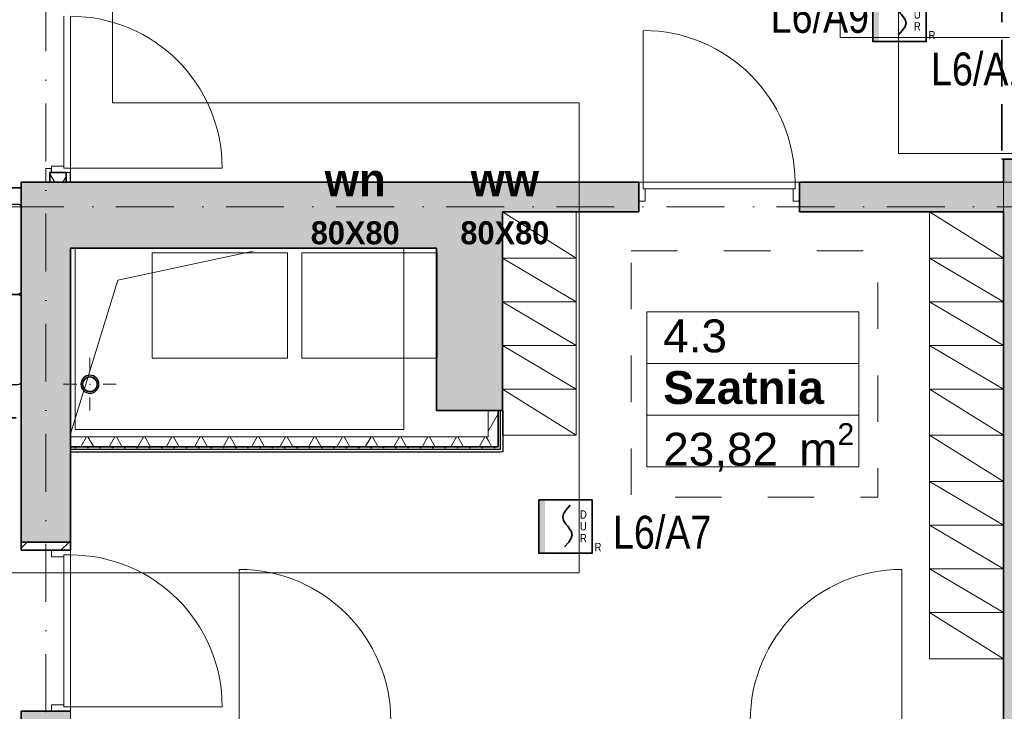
# Model space of a CAD drawing. Header units: millimetres. Extents: x 42175 to 97175, y 10092 to 468192.
# Tile 204 of 235: x 61152 to 67146, y 91209 to 95419. Entities that reach past the tile are written whole.
import ezdxf
from ezdxf.enums import TextEntityAlignment as Align

# ---------------------------------------------------------------- set-up
doc = ezdxf.new("R2010")
doc.units = ezdxf.units.MM
for name, pattern in [('Krawędzie ukryte', [3.912222, 2.822222, -1.09]), ('Kropki i Kreski', [6.702778, 3.527778, -1.763889, 0, -1.411111]), ('Przerywana', [5.644444, 2.822222, -2.822222])]:
    doc.linetypes.add(name, pattern=pattern)
for name, color, linetype, lineweight in [('!!!opis SSP', 1, 'Continuous', 18), ('Elementy SAP', 1, 'Continuous', 35), ('Linia SSP', 1, 'Continuous', 15)]:
    doc.layers.add(name, color=color, linetype=linetype, lineweight=lineweight)
for name, color, linetype in [('- strefy pomieszczeń', 8, 'Continuous'), ('2D - Ogólne', 8, 'Continuous'), ('2D - Rysunki i Obrazki', 8, 'Continuous'), ('Drzwi Archicad', 8, 'Continuous'), ('Instalacje - Went_Klim', 8, 'Continuous'), ('Konstrukcja - Belki', 8, 'Continuous'), ('Konstrukcja - Siatka mod', 8, 'Continuous'), ('Konstrukcja - Stropy', 8, 'Continuous'), ('Konstrukcja - Ściany działowe', 8, 'Continuous'), ('Konstrukcja - Ściany nośne wew..P', 8, 'Continuous'), ('Opisy - Etykiety', 8, 'Continuous'), ('PIONY INST', 8, 'Continuous'), ('Wnętrze - Umeblowanie', 8, 'Continuous'), ('Wnętrze - Wyposażenie', 8, 'Continuous')]:
    doc.layers.add(name, color=color, linetype=linetype)
doc.styles.get("Standard").update_dxf_attribs({"font": 'ARIALN.TTF'})
doc.styles.add('STYL_AUTOMATYCZNY_1', font='ARIALN.TTF')
doc.styles.add('STYL_AUTOMATYCZNY_11', font='ARIALN.TTF')
doc.styles.add('STYL_AUTOMATYCZNY_2', font='ARIALN.TTF')
pattern_1 = [(60, (-175208.59, 378186.62), (-129.90381, 75), []), (120, (-175208.59, 378186.62), (129.90381, 75), [])]

# ---------------------------------------------------------------- blocks, each defined once
blk = doc.blocks.new('DUR')
h = blk.add_hatch(color=256)
h.set_gradient(color1=(255, 0, 0), color2=(224, 0, 0), one_color=1, name='INVSPHERICAL')
h.paths.add_polyline_path([(3.81, 16.26), (3.81, 32.51), (0, 32.51), (0, 16.26)])
h.paths.add_polyline_path([(3.81, 0), (3.81, 16.26), (0, 16.26), (0, 0)])
at = {"linetype": 'Continuous'}
for p, q in [((14.52, 21.96), (15.03, 24.04)), ((15.03, 24.04), (16.56, 26.38)), ((16.56, 26.38), (19.11, 29.24)), ((15.03, 19.87), (14.52, 21.96)), ((16.17, 18.13), (15.03, 19.87)), ((16.56, 17.53), (16.17, 18.13)), ((17.37, 16.63), (16.56, 17.53)), ((17.37, 16.63), (18.18, 15.72)), ((18.18, 15.72), (18.57, 15.12)), ((18.57, 15.12), (19.71, 13.38)), ((19.71, 13.38), (20.23, 11.29)), ((18.18, 6.87), (15.63, 4.01)), ((19.71, 9.21), (18.18, 6.87)), ((20.23, 11.29), (19.71, 9.21))]:
    blk.add_line(p, q, dxfattribs=at)
blk.add_lwpolyline([(0, 32.51), (32.51, 32.51), (32.51, 0), (0, 0)], close=True)
for s, p in [('D', (25, 21.06)), ('U', (25, 13.96)), ('R', (25, 6.68)), ('R', (33.93, 1.27))]:
    blk.add_text(s, height=5.08).set_placement(p)

msp = doc.modelspace()

# ---------------------------------------------------------------- hatches: boundary and pattern name
at = {"layer": 'Konstrukcja - Ściany działowe', "linetype": 'Continuous', "lineweight": 13}
h = msp.add_hatch(dxfattribs=at)
h.set_pattern_fill('Izolacja_miękka_0006', color=8, style=0, pattern_type=2)
h.set_pattern_definition(pattern_1)
h.paths.add_polyline_path([(61335, 94428.9), (61435, 94428.9), (61435, 94487.9), (61345, 94487.9), (61335, 94487.9)])
for points in [[(64090, 94248.9), (64920, 94248.9), (64920, 94428.9), (64090, 94428.9)], [(67440, 94248.9), (67440, 94428.9), (65900, 94428.9), (65900, 94248.9)]]:
    msp.add_hatch(color=8, dxfattribs=at).paths.add_polyline_path(points)
h = msp.add_hatch(dxfattribs=at)
h.set_pattern_fill('Izolacja_miękka_0006', color=8, style=0, pattern_type=2)
h.set_pattern_definition(pattern_1)
h.paths.add_polyline_path([(64064, 92878.9), (64064, 93038.9), (64004, 93038.9), (64004, 92878.9)])
h = msp.add_hatch(dxfattribs=at)
h.set_pattern_fill('Izolacja_miękka_0006', color=8, style=0, pattern_type=2)
h.set_pattern_definition(pattern_1)
h.paths.add_polyline_path([(64004, 92878.9), (61460, 92878.9), (61460, 92818.9), (64004, 92818.9)])
h = msp.add_hatch(dxfattribs=at)
h.set_pattern_fill('Izolacja_miękka_0006', color=8, style=0, pattern_type=2)
h.set_pattern_definition(pattern_1)
h.paths.add_polyline_path([(64004, 92818.9), (64064, 92818.9), (64004, 92878.9)])
h = msp.add_hatch(dxfattribs=at)
h.set_pattern_fill('Gips_0006', color=8, style=0, pattern_type=2)
h.set_pattern_definition([(0, (-175208.59, 378186.615), (0, 75), [0, -75])])
h.paths.add_polyline_path([(64064, 92818.9), (61460, 92818.9), (61460, 92803.9), (64064, 92803.9)])
at = {"layer": 'Konstrukcja - Ściany nośne wew..P', "linetype": 'Continuous', "lineweight": 13}
for points in [[(67140, 94568.9), (67140, 94428.9), (67440, 94428.9), (67440, 94568.9)], [(61460, 94028.9), (61160, 94428.9), (61160, 94028.9)], [(61460, 94428.9), (61160, 94428.9), (61460, 94028.9)], [(61460, 94028.9), (63690, 94028.9), (63690, 94428.9), (61460, 94428.9)], [(63690, 94028.9), (64090, 94428.9), (63690, 94428.9)], [(63690, 94028.9), (64090, 94028.9), (64090, 94428.9)], [(67440, 89378.9), (67440, 94248.9), (67140, 94248.9), (67140, 89378.9)], [(61160, 94028.9), (61160, 92238.9), (61460, 92238.9), (61460, 94028.9)], [(63690, 94028.9), (63690, 93038.9), (64090, 93038.9), (64090, 94028.9)], [(61160, 89378.9), (61460, 89378.9), (61460, 91208.8), (61160, 91208.8)]]:
    msp.add_hatch(color=8, dxfattribs=at).paths.add_polyline_path(points)
h = msp.add_hatch(dxfattribs=at)
h.set_pattern_fill('Bloczki_ceramiczne_0006', color=8, style=0, pattern_type=2)
h.set_pattern_definition([(45, (-175208.59, 378186.62), (-127.27922, 127.27922), [])])
h.paths.add_polyline_path([(61160, 92238.9), (61160, 92188.8), (61460, 92188.8), (61460, 92238.9)])
at = {"layer": 'PIONY INST', "linetype": 'Continuous', "lineweight": 13}
h = msp.add_hatch(color=8, dxfattribs=at)
h.paths.add_polyline_path([(61579.2, 93254.6, 0.414214), (61524.2, 93199.6, 0.414214), (61579.2, 93144.6, 0.414214), (61634.2, 93199.6, 0.414214)])
h.paths.add_polyline_path([(61579.2, 93244.6, -1), (61579.2, 93154.6, -1)], flags=0)

# ---------------------------------------------------------------- linework, layer by layer
at = {"layer": '- strefy pomieszczeń', "color": 8, "linetype": 'Continuous', "lineweight": 13, "ltscale": 100}
for p, q in [((64969.4, 93639.8), (66261.2, 93639.8)), ((64969.4, 93325.5), (64969.4, 93639.8)), ((66261.2, 93639.8), (66261.2, 93325.5)), ((66261.2, 93325.5), (64969.4, 93325.5)), ((64969.4, 93325.5), (66261.2, 93325.5)), ((64969.4, 93011.2), (64969.4, 93325.5)), ((66261.2, 93325.5), (66261.2, 93011.2)), ((66261.2, 93011.2), (64969.4, 93011.2)), ((64969.4, 93011.2), (66261.2, 93011.2)), ((64969.4, 92696.9), (64969.4, 93011.2)), ((66261.2, 93011.2), (66261.2, 92696.9)), ((66261.2, 92696.9), (64969.4, 92696.9))]:
    msp.add_line(p, q, dxfattribs=at)
at = {"color": 8, "linetype": 'Continuous', "lineweight": 35, "ltscale": 100, "flags": 128}
for points in [[(65900, 94248.9), (65900, 94428.9)], [(61160, 92238.9), (61160, 92188.8)], [(61460, 92188.8), (61460, 92238.9)], [(61460, 92188.8), (61160, 92188.8)]]:
    msp.add_lwpolyline(points, dxfattribs=at)
at = {"layer": '2D - Ogólne', "color": 8, "linetype": 'Continuous', "lineweight": 20, "ltscale": 100}
for p, q in [((67140, 94428.9), (67140, 94568.9)), ((64090, 93168.6), (64090, 94128.9)), ((61460, 89568.9), (61460, 93248.9))]:
    msp.add_line(p, q, dxfattribs=at)
at = {"layer": '2D - Ogólne', "color": 8, "linetype": 'Continuous', "lineweight": 13, "ltscale": 100, "flags": 128}
msp.add_lwpolyline([(62573.8, 94008.9), (61748.8, 93832.3), (61460, 92898.6)], dxfattribs=at)
at = {"layer": '2D - Ogólne', "color": 8, "linetype": 'Przerywana', "lineweight": 13, "ltscale": 100, "flags": 128}
msp.add_lwpolyline([(64874.9, 94011.6), (66374.9, 94011.6), (66374.9, 92511.6), (64874.9, 92511.6)], close=True, dxfattribs=at)
at = {"layer": '2D - Rysunki i Obrazki', "color": 8, "linetype": 'Continuous', "lineweight": 13, "ltscale": 100}
for p, q in [((62782.3, 93998.7), (61958.3, 93998.7)), ((61958.3, 93998.7), (61958.3, 93358.7)), ((62782.3, 93358.7), (62782.3, 93998.7)), ((63693, 93998.7), (62869, 93998.7)), ((62869, 93998.7), (62869, 93358.7)), ((63693, 93358.7), (63693, 93998.7)), ((61958.3, 93358.7), (62782.3, 93358.7)), ((62869, 93358.7), (63693, 93358.7))]:
    msp.add_line(p, q, dxfattribs=at)
at = {"layer": '2D - Rysunki i Obrazki', "color": 8, "linetype": 'Continuous', "lineweight": 13, "ltscale": 100, "flags": 128}
msp.add_lwpolyline([(61490.1, 94025.2), (63490.1, 94025.2), (63490.1, 92925.2), (61490.1, 92925.2)], close=True, dxfattribs=at)
at = {"layer": 'Drzwi Archicad', "color": 8, "linetype": 'Continuous', "lineweight": 13, "ltscale": 100}
for p, q in [((61420, 94515.9), (61420, 95439.9)), ((61460, 95439.9), (61460, 94515.9)), ((64948, 94428.9), (64948, 95352.9)), ((61310, 94487.9), (61310, 94512.9)), ((61345, 94512.9), (61310, 94512.9)), ((61420, 94527.9), (61345, 94527.9)), ((61345, 94527.9), (61345, 94487.9)), ((61345, 94487.9), (61460, 94487.9)), ((61420, 94515.9), (61420, 94527.9)), ((61460, 94515.9), (61420, 94515.9)), ((61460, 94515.9), (61420, 94515.9)), ((61460, 94487.9), (61435, 94487.9)), ((61460, 94487.9), (61435, 94487.9)), ((61460, 94515.9), (62384, 94515.9)), ((61460, 94487.9), (61460, 94515.9)), ((64920, 94313.9), (64920, 94428.9)), ((64920, 94428.9), (64948, 94428.9)), ((64948, 94428.9), (64948, 94388.9)), ((65872, 94428.9), (64948, 94428.9)), ((64948, 94428.9), (64948, 94388.9)), ((65872, 94388.9), (65872, 94428.9)), ((65872, 94428.9), (65900, 94428.9)), ((65872, 94388.9), (65872, 94428.9)), ((65900, 94428.9), (65900, 94313.9)), ((64948, 94388.9), (64960, 94388.9)), ((64948, 94388.9), (65872, 94388.9)), ((64960, 94388.9), (64960, 94313.9)), ((65860, 94313.9), (65860, 94388.9)), ((65860, 94388.9), (65872, 94388.9)), ((64960, 94313.9), (64920, 94313.9)), ((65900, 94313.9), (65860, 94313.9)), ((61460, 92188.8), (61345, 92188.8)), ((61345, 92188.8), (61345, 92148.8)), ((61345, 92148.8), (61420, 92148.8)), ((61420, 92148.8), (61420, 92160.8)), ((61420, 92160.8), (61460, 92160.8)), ((61420, 91236.8), (61420, 92160.8)), ((61420, 92160.8), (61460, 92160.8)), ((61460, 92160.8), (61460, 92188.8)), ((61460, 92160.8), (61460, 91236.8)), ((62487, 91148.8), (62487, 92072.8)), ((66523, 91148.8), (66523, 92072.8)), ((61420, 91248.8), (61345, 91248.8)), ((61345, 91248.8), (61345, 91208.8)), ((61420, 91236.8), (61420, 91248.8)), ((61460, 91236.8), (61420, 91236.8)), ((61460, 91236.8), (61420, 91236.8)), ((61460, 91236.8), (62384, 91236.8)), ((61460, 91208.8), (61460, 91236.8)), ((61345, 91208.8), (61460, 91208.8))]:
    msp.add_line(p, q, dxfattribs=at)
at = {"layer": 'Drzwi Archicad', "color": 8, "linetype": 'Continuous', "lineweight": 35, "ltscale": 100}
for p, q in [((61435, 94487.9), (61345, 94487.9)), ((61435, 94487.9), (61345, 94487.9)), ((64920, 94428.9), (64920, 94313.9)), ((64920, 94428.9), (64920, 94313.9)), ((65900, 94428.9), (65900, 94313.9)), ((65900, 94428.9), (65900, 94313.9)), ((64920, 94313.9), (64920, 94248.9)), ((65900, 94313.9), (65900, 94248.9)), ((61345, 92188.8), (61160, 92188.8)), ((61460, 92188.8), (61345, 92188.8)), ((61460, 92188.8), (61345, 92188.8)), ((61345, 91208.8), (61160, 91208.8)), ((61460, 91208.8), (61345, 91208.8)), ((61460, 91208.8), (61345, 91208.8))]:
    msp.add_line(p, q, dxfattribs=at)
at = {"layer": 'Drzwi Archicad', "color": 8, "linetype": 'Continuous', "lineweight": 13, "ltscale": 100}
for centre, start, end in [((61460, 94515.9), 0, 90), ((64948, 94428.9), 0, 90), ((61460, 91236.8), 0, 90), ((62487, 91148.8), 0, 90), ((66523, 91148.8), 90, 180)]:
    msp.add_arc(centre, 924, start, end, dxfattribs=at)
at = {"layer": 'Instalacje - Went_Klim', "color": 8, "linetype": 'Krawędzie ukryte', "lineweight": 35, "ltscale": 100, "flags": 128}
msp.add_lwpolyline([(60860, 92995.5), (60860, 94395.5), (61160, 94395.5), (61160, 92995.5)], close=True, dxfattribs=at)
at = {"layer": 'Konstrukcja - Belki', "color": 8, "linetype": 'Krawędzie ukryte', "lineweight": 35, "ltscale": 100}
for p, q in [((67131.8, 96468.9), (67131.8, 94569.5)), ((67131.8, 94569.5), (67431.8, 94569.5))]:
    msp.add_line(p, q, dxfattribs=at)
at = {"layer": 'Konstrukcja - Siatka mod', "color": 8, "linetype": 'Kropki i Kreski', "lineweight": 13, "ltscale": 100}
for p, q in [((61310, 104964.8), (61310, 88000)), ((53022.5, 94278.9), (82467, 94278.9))]:
    msp.add_line(p, q, dxfattribs=at)
at = {"layer": 'Konstrukcja - Stropy', "color": 8, "linetype": 'Continuous', "lineweight": 13, "ltscale": 100, "flags": 128}
msp.add_lwpolyline([(67140, 94428.9), (70440, 94428.9), (70440, 89404.9), (82460, 89378.9), (82510, 101858.9), (55470, 101858.9), (55470, 89228.9), (67140, 89228.9)], close=True, dxfattribs=at)
at = {"layer": 'Konstrukcja - Ściany działowe', "color": 8, "linetype": 'Continuous', "lineweight": 13, "ltscale": 100}
for p, q in [((61345, 94512.9), (61310, 94512.9)), ((61310, 94487.9), (61310, 94512.9)), ((61460, 94487.9), (61435, 94487.9))]:
    msp.add_line(p, q, dxfattribs=at)
at = {"layer": 'Konstrukcja - Ściany działowe', "color": 8, "linetype": 'Continuous', "lineweight": 35, "ltscale": 100}
for p, q in [((61335, 94487.9), (61335, 94428.9)), ((61335, 94487.9), (61345, 94487.9)), ((61435, 94487.9), (61345, 94487.9)), ((61435, 94428.9), (61435, 94487.9)), ((64920, 94428.9), (64920, 94313.9)), ((64920, 94313.9), (64920, 94248.9)), ((64064, 92878.9), (64064, 93038.9)), ((64064, 92818.9), (64064, 92878.9)), ((61460, 92818.9), (64004, 92818.9)), ((64004, 92818.9), (64064, 92818.9)), ((64004, 92818.9), (64064, 92818.9))]:
    msp.add_line(p, q, dxfattribs=at)
at = {"layer": 'Konstrukcja - Ściany działowe', "color": 8, "linetype": 'Continuous', "lineweight": 25, "ltscale": 100}
for p, q in [((61345, 94487.9), (61345, 94512.9)), ((64079, 92818.9), (64079, 93038.9)), ((61460, 92803.9), (64064, 92803.9)), ((64064, 92803.9), (64079, 92803.9)), ((64079, 92803.9), (64079, 92818.9))]:
    msp.add_line(p, q, dxfattribs=at)
at = {"layer": 'Konstrukcja - Ściany działowe', "color": 8, "linetype": 'Continuous', "lineweight": 13, "ltscale": 100, "flags": 128}
for points in [[(61310, 94487.9), (61310, 94428.9)], [(61460, 94428.9), (61435, 94428.9)], [(64004, 93038.9), (64004, 92878.9)], [(64079, 93038.9), (64064, 93038.9)], [(64094, 93038.9), (64079, 93038.9)], [(64004, 92878.9), (61460, 92878.9)], [(61460, 92803.9), (61460, 92818.9)], [(61460, 92788.9), (61460, 92803.9)], [(64094, 92788.9), (64079, 92788.9)]]:
    msp.add_lwpolyline(points, dxfattribs=at)
at = {"layer": 'Konstrukcja - Ściany działowe', "color": 8, "linetype": 'Continuous', "lineweight": 25, "ltscale": 100, "flags": 128}
for points in [[(61460, 94428.9), (61460, 94487.9)], [(61335, 94428.9), (61310, 94428.9)], [(64094, 92788.9), (64094, 93038.9)], [(61460, 92788.9), (64079, 92788.9)]]:
    msp.add_lwpolyline(points, dxfattribs=at)
at = {"layer": 'Konstrukcja - Ściany działowe', "color": 8, "linetype": 'Continuous', "lineweight": 35, "ltscale": 100, "flags": 128}
for points in [[(61435, 94428.9), (61335, 94428.9)], [(64920, 94428.9), (64090, 94428.9)], [(67140, 94428.9), (65900, 94428.9)], [(64090, 94248.9), (64920, 94248.9)], [(65900, 94248.9), (67140, 94248.9)], [(64064, 93038.9), (64004, 93038.9)], [(61460, 92818.9), (61460, 92878.9)]]:
    msp.add_lwpolyline(points, dxfattribs=at)
at = {"layer": 'Konstrukcja - Ściany nośne wew..P', "color": 8, "linetype": 'Continuous', "lineweight": 35, "ltscale": 100}
for p, q in [((61160, 92238.9), (61460, 92238.9)), ((61345, 91208.8), (61160, 91208.8)), ((61460, 91208.8), (61345, 91208.8))]:
    msp.add_line(p, q, dxfattribs=at)
at = {"layer": 'Konstrukcja - Ściany nośne wew..P', "color": 8, "linetype": 'Continuous', "lineweight": 35, "ltscale": 100, "flags": 128}
for points in [[(67140, 94568.9), (67140, 94428.9)], [(67140, 94568.9), (67440, 94568.9)], [(61160, 94428.9), (61160, 94028.9)], [(63690, 94428.9), (61160, 94428.9)], [(64090, 94428.9), (63690, 94428.9)], [(64090, 93038.9), (64090, 94248.9)], [(67140, 94248.9), (67140, 89378.9)], [(61160, 94028.9), (61160, 92238.9)], [(61460, 92238.9), (61460, 94028.9)], [(61460, 94028.9), (63690, 94028.9)], [(63690, 94028.9), (63690, 93038.9)], [(64090, 93038.9), (63690, 93038.9)], [(61160, 91208.8), (61160, 89378.9)]]:
    msp.add_lwpolyline(points, dxfattribs=at)
at = {"layer": 'Linia SSP'}
msp.add_lwpolyline([(82079.8, 95235.5), (80753.8, 95235.5), (80753.8, 99412), (75253.9, 99412), (75253.9, 100098), (64662.1, 100098), (64662.1, 98150.3), (58657.8, 98150.3), (58657.8, 92052.7), (64557.8, 92052.7), (64557.8, 94913), (61716.7, 94913), (61716.7, 96496.8), (66501.7, 96496.8), (66501.7, 95499.4), (66501.7, 94605.2), (67583.5, 94605.2), (67583.5, 96501.4), (69842.7, 96501.4), (69842.7, 97731.3), (69623.8, 97731.3)], dxfattribs=at)
at = {"layer": 'Opisy - Etykiety', "color": 8, "linetype": 'Continuous', "lineweight": 20, "ltscale": 100}
for p, q in [((66147, 95847.1), (66147, 95310.6)), ((66147, 95310.6), (67178.5, 95310.6))]:
    msp.add_line(p, q, dxfattribs=at)
at = {"layer": 'PIONY INST', "color": 8, "linetype": 'Continuous', "lineweight": 0, "ltscale": 100}
for p, q in [((61579.2, 93279.6), (61579.2, 93359.6)), ((61499.2, 93199.6), (61419.2, 93199.6)), ((61659.2, 93199.6), (61739.2, 93199.6)), ((61579.2, 93119.6), (61579.2, 93039.6))]:
    msp.add_line(p, q, dxfattribs=at)
at = {"layer": 'PIONY INST', "color": 8, "linetype": 'Continuous', "lineweight": 25, "ltscale": 100, "flags": 128}
msp.add_lwpolyline([(61579.2, 93254.6, 0.414214), (61524.2, 93199.6, 0.414214), (61579.2, 93144.6, 0.414214), (61634.2, 93199.6, 0.414214)], format="xyb", close=True, dxfattribs=at)
at = {"layer": 'PIONY INST', "color": 8, "linetype": 'Continuous', "lineweight": 35, "ltscale": 100, "flags": 128}
msp.add_lwpolyline([(61579.2, 93244.6, -1), (61579.2, 93154.6, -1)], format="xyb", close=True, dxfattribs=at)
at = {"layer": 'PIONY INST', "color": 8, "linetype": 'Continuous', "lineweight": 0, "ltscale": 100}
msp.add_point((61579.2, 93199.6), dxfattribs=at)
at = {"layer": 'Wnętrze - Umeblowanie', "color": 8, "linetype": 'Continuous', "lineweight": 13, "ltscale": 100}
for p, q in [((64090, 94248.9), (64540, 93967.9)), ((66690, 94248.9), (67140, 93967.9)), ((64540, 93967.9), (64090, 93967.9)), ((64090, 93967.9), (64540, 93701.9)), ((67140, 93967.9), (66690, 93967.9)), ((66690, 93967.9), (67140, 93701.9)), ((64540, 93701.9), (64090, 93701.9)), ((64090, 93701.9), (64540, 93435.9)), ((67140, 93701.9), (66690, 93701.9)), ((66690, 93701.9), (67140, 93435.9)), ((64540, 93435.9), (64090, 93435.9)), ((64090, 93435.9), (64540, 93169.9)), ((67140, 93435.9), (66690, 93435.9)), ((66690, 93435.9), (67140, 93169.9)), ((64540, 93169.9), (64090, 93169.9)), ((64090, 93169.9), (64540, 92888.9)), ((67140, 93169.9), (66690, 93169.9)), ((66690, 93169.9), (67140, 92888.9)), ((66690, 92888.9), (67140, 92607.9)), ((67140, 92607.9), (66690, 92607.9)), ((66690, 92607.9), (67140, 92341.9)), ((67140, 92341.9), (66690, 92341.9)), ((66690, 92341.9), (67140, 92075.9)), ((67140, 92075.9), (66690, 92075.9)), ((66690, 92075.9), (67140, 91809.9)), ((67140, 91809.9), (66690, 91809.9)), ((66690, 91809.9), (67140, 91528.9))]:
    msp.add_line(p, q, dxfattribs=at)
at = {"layer": 'Wnętrze - Umeblowanie', "color": 8, "linetype": 'Continuous', "lineweight": 13, "ltscale": 100, "flags": 128}
for points in [[(64540, 92888.9), (64540, 94248.9), (64090, 94248.9), (64090, 92888.9)], [(67140, 92888.9), (67140, 94248.9), (66690, 94248.9), (66690, 92888.9)], [(67140, 91528.9), (67140, 92888.9), (66690, 92888.9), (66690, 91528.9)]]:
    msp.add_lwpolyline(points, close=True, dxfattribs=at)
at = {"layer": 'Wnętrze - Wyposażenie', "color": 8, "linetype": 'Continuous', "lineweight": 25, "ltscale": 100, "flags": 128}
for points in [[(60610, 93766.8), (60610, 94276.8, -0.414214), (60630, 94296.8), (61140, 94296.8, -0.414214), (61160, 94276.8), (61160, 93766.8, -0.414214), (61140, 93746.8), (60630, 93746.8, -0.414214)], [(60610, 93216.8), (60610, 93726.8, -0.414214), (60630, 93746.8), (61140, 93746.8, -0.414214), (61160, 93726.8), (61160, 93216.8, -0.414214), (61140, 93196.8), (60630, 93196.8, -0.414214)]]:
    msp.add_lwpolyline(points, format="xyb", close=True, dxfattribs=at)

# ---------------------------------------------------------------- block references
at = {"layer": 'Elementy SAP', "xscale": 10, "yscale": 10, "zscale": 10}
for p in [(66345.2, 95285.8), (64312, 92170.6)]:
    msp.add_blockref('DUR', p, dxfattribs=at)

# ---------------------------------------------------------------- texts
at = {"layer": '!!!opis SSP'}
for s, p in [('L6/A9', (66022.9, 95438.9)), ('L6/A10', (67062.9, 95118.9)), ('L6/A7', (65062.9, 92298.9))]:
    msp.add_text(s, height=200, dxfattribs=at).set_placement(p, align=Align.MIDDLE_CENTER)
at = {"layer": '- strefy pomieszczeń', "color": 8, "linetype": 'Continuous', "lineweight": 13, "char_height": 200, "attachment_point": 1}
for s, insert, style in [('\\A1;{\\pql;\\pt0,100;\\fArial|b0|i0|c238|p0;\\W1.000000;4.3\\fArial|b0|i0|c238|p0;\\W1.000000;\\A1{\\H.66x;\\S^  ;}\\fArial|b0|i0|c238|p0;\\W1.000000;\\fArial|b0|i0|c238|p0;\\W1.000000;\\A1{\\H.66x;\\S^  ;}}', (65069.4, 93594), 'STYL_AUTOMATYCZNY_1'), ('\\A1;{\\pql;\\pt0,100;\\fArial|b1|i0|c238|p0;\\W1.000000;Szatnia\\fArial|b1|i0|c238|p0;\\W1.000000;\\A1{\\H.66x;\\S^  ;}\\fArial|b1|i0|c238|p0;\\W1.000000;\\fArial|b1|i0|c238|p0;\\W1.000000;\\A1{\\H.66x;\\S^  ;}}', (65069.4, 93279.8), 'STYL_AUTOMATYCZNY_2'), ('\\A1;{\\pql;\\pt0,100;\\fArial|b0|i0|c238|p0;\\W1.000000;23,82\\fArial|b0|i0|c238|p0;\\W1.000000;\\A1{\\H.66x;\\S^  ;}\\fArial|b0|i0|c238|p0;\\W1.000000; m\\fArial|b0|i0|c238|p0;\\W1.000000;\\A1{\\H.66x;\\S2^  ;}}', (65069.4, 92962.6), 'STYL_AUTOMATYCZNY_1')]:
    msp.add_mtext(s, dxfattribs=dict(at, insert=insert, style=style))
at = {"layer": '2D - Rysunki i Obrazki', "color": 8, "linetype": 'Continuous', "lineweight": 35, "char_height": 200, "attachment_point": 8, "line_spacing_factor": 1.057397, "style": 'STYL_AUTOMATYCZNY_11'}
for s, insert in [('\\A1;{\\pqc;\\fF1|b1|i0|c0|p0;\\W1.000000;wn\\P\\pqc;\\fF1|b1|i0|c0|p0;\\H0.700000x;\\W1.000000;8\\fF1|b1|i0|c0|p0;\\W1.000000;0X\\fF1|b1|i0|c0|p0;\\W1.000000;8\\fF1|b1|i0|c0|p0;\\W1.000000;0}', (63194.3, 94049.8)), ('\\A1;{\\pqc;\\fF1|b1|i0|c0|p0;\\W1.000000;ww\\P\\pqc;\\fF1|b1|i0|c0|p0;\\H0.700000x;\\W1.000000;8\\fF1|b1|i0|c0|p0;\\W1.000000;0X\\fF1|b1|i0|c0|p0;\\W1.000000;8\\fF1|b1|i0|c0|p0;\\W1.000000;0}', (64105, 94049.8))]:
    msp.add_mtext(s, dxfattribs=dict(at, insert=insert))

doc.saveas('drawing.dxf')
